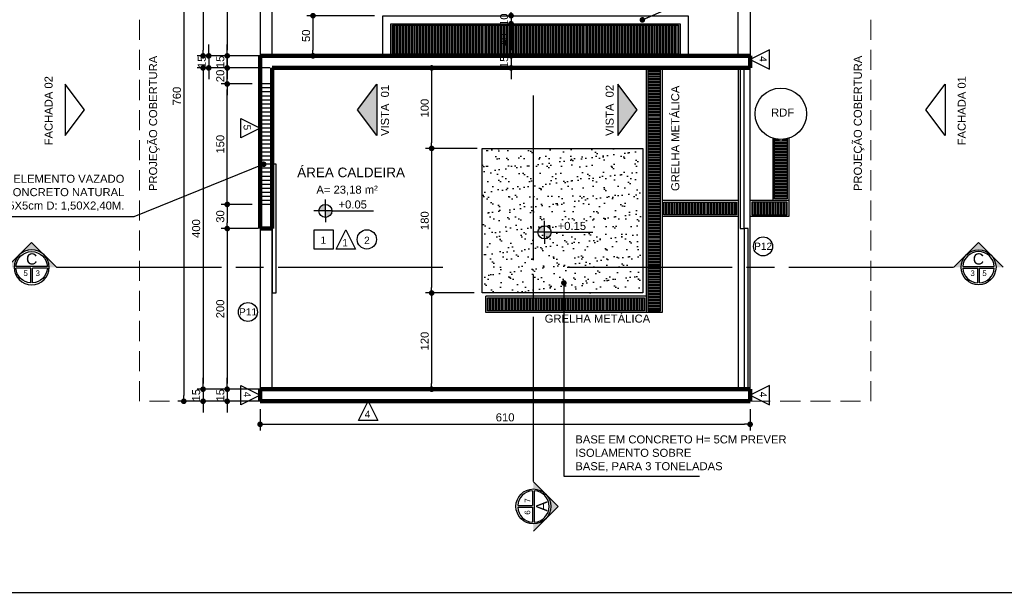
# Model space of a CAD drawing. Header units: metres. Extents: x -44 to 208, y -13 to 238.
# Tile 79 of 154: x -34.89 to -22.64, y 200.39 to 207.52. Entities that reach past the tile are written whole.
import ezdxf
from ezdxf.enums import TextEntityAlignment as Align

# ---------------------------------------------------------------- set-up
doc = ezdxf.new("R2010")
doc.units = ezdxf.units.M
doc.header["$MEASUREMENT"] = 0
doc.linetypes.add('HIDDEN', pattern=[0.375, 0.25, -0.125])
for name, color, linetype, lineweight in [('A4Proj', 1, 'HIDDEN', 9), ('ALV-ALT', 7, 'Continuous', 90), ('VIS-V03', 4, 'Continuous', 25)]:
    doc.layers.add(name, color=color, linetype=linetype, lineweight=lineweight)
for name, color, linetype in [('CTA-GER', 35, 'Continuous'), ('EST-LAJ', 6, 'Continuous'), ('HTC-PIS', 8, 'Continuous'), ('PIS-DSN', 40, 'Continuous'), ('SMB-GER', 9, 'Continuous'), ('TXT-AMB', 25, 'Continuous'), ('TXT-ESP', 40, 'Continuous'), ('V_FLX_Descarga_de_Fundo', 3, 'Continuous'), ('VIS-V04', 30, 'Continuous')]:
    doc.layers.add(name, color=color, linetype=linetype)
doc.styles.add('ARIAL', font='arial.ttf')
doc.styles.add('Griffe', font='arial.ttf')
doc.styles.add('Texto Ambiente 1-50', font='arial.ttf', dxfattribs={"height": 0.12})
doc.styles.add('Texto Cota', font='arial.ttf')
doc.styles.add('Texto Especificacao 1-50', font='arial.ttf', dxfattribs={"height": 0.1})
doc.dimstyles.new('ARQ-1-50', dxfattribs={"dimscale": 0, "dimtxt": 0.1, "dimasz": 0.07, "dimexe": 0.075, "dimexo": 0.1, "dimgap": 0.035, "dimtad": 1, "dimdec": 0, "dimlfac": 100, "dimzin": 1, "dimdsep": 46, "dimtxsty": 'Texto Cota', "dimblk": 'DOT', "dimcen": 0.1, "dimclrd": 256, "dimclre": 256, "dimclrt": 15, "dimaunit": 1, "dimadec": 0, "dimazin": 0, "dimtfac": 1.8, "dimtdec": 0, "dimtix": 1, "dimtmove": 2, "dimatfit": 1, "dimldrblk": 'DOT', "dimfxl": 1, "dimtolj": 1, "dimtzin": 4, "dimlwd": -1, "dimarcsym": 0})
pattern_1 = [(0, (-70.864048, 110.025433), (0, 0.01875), [])]
pattern_2 = [(90, (-70.864048, 110.025433), (-0.01875, 1e-18), [])]

# ---------------------------------------------------------------- blocks, each defined once
blk = doc.blocks.new('Corte dir-cima')
h = blk.add_hatch(color=256)
h.dxf.hatch_style = 1
h.paths.add_polyline_path([(8.189, 0.439), (7.75, 0.879), (7.311, 0.439, -0.414214)])
h = blk.add_hatch(color=256)
h.dxf.hatch_style = 1
h.paths.add_polyline_path([(7.311, 0.439, 0.198912), (7.129, 0), (6.871, 0)])
h = blk.add_hatch(color=256)
h.dxf.hatch_style = 1
h.paths.add_polyline_path([(8.189, 0.439), (8.629, 0), (8.371, 0, 0.198912)])
for p, q in [((6.871, 0), (7.75, 0.879)), ((8.629, 0), (7.75, 0.879)), ((7.192, 0.031), (8.308, 0.031)), ((7.129, -0.031), (7.129, -0.031)), ((7.192, -0.031), (7.719, -0.031)), ((7.719, -0.559), (7.719, -0.031)), ((7.781, -0.031), (8.308, -0.031)), ((7.781, -0.559), (7.781, -0.031))]:
    blk.add_line(p, q)
at = {"const_width": 0.05}
for points in [[(-6.871, 0), (-1, 0)], [(-0.5, 0), (0.5, 0)], [(1, 0), (6.871, 0)]]:
    blk.add_lwpolyline(points, dxfattribs=at)
blk.add_circle((7.75, 0), 0.621)
for start, end in [(3.1847, 176.8153), (183.1847, 266.8153), (273.1847, 356.8153)]:
    blk.add_arc((7.75, 0), 0.559, start, end)
at = {"style": 'Griffe'}
for tag, height, p in [('A', 0.4, (7.75, 0.295)), ('B', 0.2, (7.537, -0.213)), ('C', 0.2, (7.963, -0.213))]:
    blk.add_attdef(tag, text='', height=height, dxfattribs=at).set_placement(p, align=Align.MIDDLE_CENTER)
blk = doc.blocks.new('Nivel')
h = blk.add_hatch(color=256)
h.paths.add_polyline_path([(0, 0), (0, 0.081, 0.414214), (-0.081, 0)])
h.paths.add_polyline_path([(0.081, 0), (0, 0), (0, -0.081, 0.414214)])
for p, q in [((0, -0.081), (0, 0.142)), ((0.081, 0), (-0.142, 0)), ((0.081, 0), (0.6, 0)), ((0, -0.081), (0, -0.142))]:
    blk.add_line(p, q)
blk.add_circle((0, 0), 0.0813)
at = {"style": 'Griffe'}
blk.add_attdef('NIVEL', text='', height=0.1, dxfattribs=at).set_placement((0.34, 0), align=Align.BOTTOM_CENTER)
blk = doc.blocks.new('_DOT')
at = {"color": 0, "linetype": 'ByBlock'}
blk.add_line((-0.5, 0), (-1, 0), dxfattribs=at)
at = {"color": 0, "linetype": 'ByBlock', "const_width": 0.5}
blk.add_lwpolyline([(-0.25, 0, 1), (0.25, 0, 1)], format="xyb", close=True, dxfattribs=at)
blk = doc.blocks.new('*D4267')
at = {"layer": 'CTA-GER', "lineweight": -2, "transparency": 16777216}
for p, q in [((-30.475, 207.566), (-31.317, 207.566)), ((-30.475, 207.066), (-31.317, 207.066))]:
    blk.add_line(p, q, dxfattribs=at)
at = {"layer": 'CTA-GER', "transparency": 16777216}
blk.add_line((-31.242, 207.496), (-31.242, 207.136), dxfattribs=at)
at = {"layer": 'Defpoints', "color": 0, "transparency": 16777216}
for p in [(-30.375, 207.566), (-31.242, 207.066), (-30.375, 207.066)]:
    blk.add_point(p, dxfattribs=at)
at = {"layer": 'CTA-GER', "transparency": 16777216, "xscale": 0.07, "yscale": 0.07, "zscale": 0.07}
for p, rotation in [((-31.242, 207.566), 90), ((-31.242, 207.066), 270)]:
    blk.add_blockref('_DOT', p, dxfattribs=dict(at, rotation=rotation))
at = {"layer": 'CTA-GER', "color": 15, "transparency": 16777216, "insert": (-31.328, 207.316), "char_height": 0.1, "attachment_point": 5, "rotation": 90, "style": 'Texto Cota'}
blk.add_mtext('\\A1;50', dxfattribs=at)
blk = doc.blocks.new('*D4271')
at = {"layer": 'CTA-GER', "lineweight": -2, "transparency": 16777216}
for p, q in [((-32, 208.67), (-32.384, 208.67)), ((-32, 207.066), (-32.384, 207.066))]:
    blk.add_line(p, q, dxfattribs=at)
at = {"layer": 'CTA-GER', "transparency": 16777216}
blk.add_line((-32.309, 208.6), (-32.309, 207.136), dxfattribs=at)
at = {"layer": 'Defpoints', "color": 0, "transparency": 16777216}
for p in [(-31.9, 208.67), (-32.309, 207.066), (-31.9, 207.066)]:
    blk.add_point(p, dxfattribs=at)
at = {"layer": 'CTA-GER', "transparency": 16777216, "xscale": 0.07, "yscale": 0.07, "zscale": 0.07}
for p, rotation in [((-32.309, 208.67), 90), ((-32.309, 207.066), 270)]:
    blk.add_blockref('_DOT', p, dxfattribs=dict(at, rotation=rotation))
at = {"layer": 'CTA-GER', "color": 15, "transparency": 16777216, "insert": (-32.395, 207.868), "char_height": 0.1, "attachment_point": 5, "rotation": 90, "style": 'Texto Cota'}
blk.add_mtext('\\A1;160', dxfattribs=at)
blk = doc.blocks.new('*D4272')
at = {"layer": 'CTA-GER', "transparency": 16777216}
for p, q in [((-32.309, 207.136), (-32.309, 207.206)), ((-32.309, 207.066), (-32.309, 206.916)), ((-32.309, 206.846), (-32.309, 206.776))]:
    blk.add_line(p, q, dxfattribs=at)
at = {"layer": 'CTA-GER', "lineweight": -2, "transparency": 16777216}
for p, q in [((-32, 207.066), (-32.384, 207.066)), ((-31.85, 206.916), (-32.384, 206.916))]:
    blk.add_line(p, q, dxfattribs=at)
at = {"layer": 'Defpoints', "color": 0, "transparency": 16777216}
for p in [(-31.9, 207.066), (-32.309, 206.916), (-31.75, 206.916)]:
    blk.add_point(p, dxfattribs=at)
at = {"layer": 'CTA-GER', "transparency": 16777216, "xscale": 0.07, "yscale": 0.07, "zscale": 0.07}
for p, rotation in [((-32.309, 207.066), 270), ((-32.309, 206.916), 90)]:
    blk.add_blockref('_DOT', p, dxfattribs=dict(at, rotation=rotation))
at = {"layer": 'CTA-GER', "color": 15, "transparency": 16777216, "insert": (-32.395, 206.991), "char_height": 0.1, "attachment_point": 5, "rotation": 90, "style": 'Texto Cota'}
blk.add_mtext('\\A1;15', dxfattribs=at)
blk = doc.blocks.new('*D4273')
at = {"layer": 'CTA-GER', "lineweight": -2, "transparency": 16777216}
for p, q in [((-32, 205.216), (-32.384, 205.216)), ((-31.925, 204.916), (-32.384, 204.916))]:
    blk.add_line(p, q, dxfattribs=at)
at = {"layer": 'CTA-GER', "transparency": 16777216}
blk.add_line((-32.309, 205.146), (-32.309, 204.986), dxfattribs=at)
at = {"layer": 'Defpoints', "color": 0, "transparency": 16777216}
for p in [(-31.9, 205.216), (-32.309, 204.916), (-31.825, 204.916)]:
    blk.add_point(p, dxfattribs=at)
at = {"layer": 'CTA-GER', "transparency": 16777216, "xscale": 0.07, "yscale": 0.07, "zscale": 0.07}
for p, rotation in [((-32.309, 205.216), 90), ((-32.309, 204.916), 270)]:
    blk.add_blockref('_DOT', p, dxfattribs=dict(at, rotation=rotation))
at = {"layer": 'CTA-GER', "color": 15, "transparency": 16777216, "insert": (-32.395, 205.066), "char_height": 0.1, "attachment_point": 5, "rotation": 90, "style": 'Texto Cota'}
blk.add_mtext('\\A1;30', dxfattribs=at)
blk = doc.blocks.new('*D4274')
at = {"layer": 'CTA-GER', "lineweight": -2, "transparency": 16777216}
for p, q in [((-31.925, 204.916), (-32.384, 204.916)), ((-32, 202.916), (-32.384, 202.916))]:
    blk.add_line(p, q, dxfattribs=at)
at = {"layer": 'CTA-GER', "transparency": 16777216}
blk.add_line((-32.309, 204.846), (-32.309, 202.986), dxfattribs=at)
at = {"layer": 'Defpoints', "color": 0, "transparency": 16777216}
for p in [(-31.825, 204.916), (-32.309, 202.916), (-31.9, 202.916)]:
    blk.add_point(p, dxfattribs=at)
at = {"layer": 'CTA-GER', "transparency": 16777216, "xscale": 0.07, "yscale": 0.07, "zscale": 0.07}
for p, rotation in [((-32.309, 204.916), 90), ((-32.309, 202.916), 270)]:
    blk.add_blockref('_DOT', p, dxfattribs=dict(at, rotation=rotation))
at = {"layer": 'CTA-GER', "color": 15, "transparency": 16777216, "insert": (-32.395, 203.916), "char_height": 0.1, "attachment_point": 5, "rotation": 90, "style": 'Texto Cota'}
blk.add_mtext('\\A1;200', dxfattribs=at)
blk = doc.blocks.new('*D4275')
at = {"layer": 'CTA-GER', "transparency": 16777216}
for p, q in [((-32.309, 202.986), (-32.309, 203.056)), ((-32.309, 202.916), (-32.309, 202.766)), ((-32.309, 202.696), (-32.309, 202.626))]:
    blk.add_line(p, q, dxfattribs=at)
at = {"layer": 'CTA-GER', "lineweight": -2, "transparency": 16777216}
for p, q in [((-32, 202.916), (-32.384, 202.916)), ((-32, 202.766), (-32.384, 202.766))]:
    blk.add_line(p, q, dxfattribs=at)
at = {"layer": 'Defpoints', "color": 0, "transparency": 16777216}
for p in [(-31.9, 202.916), (-32.309, 202.766), (-31.9, 202.766)]:
    blk.add_point(p, dxfattribs=at)
at = {"layer": 'CTA-GER', "transparency": 16777216, "xscale": 0.07, "yscale": 0.07, "zscale": 0.07}
for p, rotation in [((-32.309, 202.916), 270), ((-32.309, 202.766), 90)]:
    blk.add_blockref('_DOT', p, dxfattribs=dict(at, rotation=rotation))
at = {"layer": 'CTA-GER', "color": 15, "transparency": 16777216, "insert": (-32.395, 202.841), "char_height": 0.1, "attachment_point": 5, "rotation": 90, "style": 'Texto Cota'}
blk.add_mtext('\\A1;15', dxfattribs=at)
blk = doc.blocks.new('*D4276')
at = {"layer": 'CTA-GER', "lineweight": -2, "transparency": 16777216}
for p, q in [((-31.85, 210.364), (-32.684, 210.364)), ((-31.85, 207.066), (-32.684, 207.066))]:
    blk.add_line(p, q, dxfattribs=at)
at = {"layer": 'CTA-GER', "transparency": 16777216}
blk.add_line((-32.609, 210.294), (-32.609, 207.136), dxfattribs=at)
at = {"layer": 'Defpoints', "color": 0, "transparency": 16777216}
for p in [(-31.75, 210.364), (-32.609, 207.066), (-31.75, 207.066)]:
    blk.add_point(p, dxfattribs=at)
at = {"layer": 'CTA-GER', "transparency": 16777216, "xscale": 0.07, "yscale": 0.07, "zscale": 0.07}
for p, rotation in [((-32.609, 210.364), 90), ((-32.609, 207.066), 270)]:
    blk.add_blockref('_DOT', p, dxfattribs=dict(at, rotation=rotation))
at = {"layer": 'CTA-GER', "color": 15, "transparency": 16777216, "insert": (-32.695, 208.715), "char_height": 0.1, "attachment_point": 5, "rotation": 90, "style": 'Texto Cota'}
blk.add_mtext('\\A1;330', dxfattribs=at)
blk = doc.blocks.new('*D4277')
at = {"layer": 'CTA-GER', "transparency": 16777216}
for p, q in [((-32.539, 207.136), (-32.539, 207.206)), ((-32.539, 207.066), (-32.539, 206.916)), ((-32.539, 206.846), (-32.539, 206.776))]:
    blk.add_line(p, q, dxfattribs=at)
at = {"layer": 'CTA-GER', "lineweight": -2, "transparency": 16777216}
for p, q in [((-31.78, 207.066), (-32.614, 207.066)), ((-31.78, 206.916), (-32.614, 206.916))]:
    blk.add_line(p, q, dxfattribs=at)
at = {"layer": 'Defpoints', "color": 0, "transparency": 16777216}
for p in [(-31.68, 207.066), (-32.539, 206.916), (-31.68, 206.916)]:
    blk.add_point(p, dxfattribs=at)
at = {"layer": 'CTA-GER', "transparency": 16777216, "xscale": 0.07, "yscale": 0.07, "zscale": 0.07}
for p, rotation in [((-32.539, 207.066), 270), ((-32.539, 206.916), 90)]:
    blk.add_blockref('_DOT', p, dxfattribs=dict(at, rotation=rotation))
at = {"layer": 'CTA-GER', "color": 15, "transparency": 16777216, "insert": (-32.625, 206.991), "char_height": 0.1, "attachment_point": 5, "rotation": 90, "style": 'Texto Cota'}
blk.add_mtext('\\A1;15', dxfattribs=at)
blk = doc.blocks.new('*D4278')
at = {"layer": 'CTA-GER', "lineweight": -2, "transparency": 16777216}
for p, q in [((-31.78, 206.916), (-32.684, 206.916)), ((-31.561, 202.916), (-32.684, 202.916))]:
    blk.add_line(p, q, dxfattribs=at)
at = {"layer": 'CTA-GER', "transparency": 16777216}
blk.add_line((-32.609, 206.846), (-32.609, 202.986), dxfattribs=at)
at = {"layer": 'Defpoints', "color": 0, "transparency": 16777216}
for p in [(-31.68, 206.916), (-32.609, 202.916), (-31.461, 202.916)]:
    blk.add_point(p, dxfattribs=at)
at = {"layer": 'CTA-GER', "transparency": 16777216, "xscale": 0.07, "yscale": 0.07, "zscale": 0.07}
for p, rotation in [((-32.609, 206.916), 90), ((-32.609, 202.916), 270)]:
    blk.add_blockref('_DOT', p, dxfattribs=dict(at, rotation=rotation))
at = {"layer": 'CTA-GER', "color": 15, "transparency": 16777216, "insert": (-32.695, 204.916), "char_height": 0.1, "attachment_point": 5, "rotation": 90, "style": 'Texto Cota'}
blk.add_mtext('\\A1;400', dxfattribs=at)
blk = doc.blocks.new('*D4279')
at = {"layer": 'CTA-GER', "transparency": 16777216}
for p, q in [((-32.609, 202.986), (-32.609, 203.056)), ((-32.609, 202.916), (-32.609, 202.766)), ((-32.609, 202.696), (-32.609, 202.626))]:
    blk.add_line(p, q, dxfattribs=at)
at = {"layer": 'CTA-GER', "lineweight": -2, "transparency": 16777216}
for p, q in [((-31.561, 202.916), (-32.684, 202.916)), ((-31.628, 202.766), (-32.684, 202.766))]:
    blk.add_line(p, q, dxfattribs=at)
at = {"layer": 'Defpoints', "color": 0, "transparency": 16777216}
for p in [(-31.461, 202.916), (-32.609, 202.766), (-31.528, 202.766)]:
    blk.add_point(p, dxfattribs=at)
at = {"layer": 'CTA-GER', "transparency": 16777216, "xscale": 0.07, "yscale": 0.07, "zscale": 0.07}
for p, rotation in [((-32.609, 202.916), 270), ((-32.609, 202.766), 90)]:
    blk.add_blockref('_DOT', p, dxfattribs=dict(at, rotation=rotation))
at = {"layer": 'CTA-GER', "color": 15, "transparency": 16777216, "insert": (-32.695, 202.841), "char_height": 0.1, "attachment_point": 5, "rotation": 90, "style": 'Texto Cota'}
blk.add_mtext('\\A1;15', dxfattribs=at)
blk = doc.blocks.new('*D4280')
at = {"layer": 'CTA-GER', "lineweight": -2, "transparency": 16777216}
for p, q in [((-31.9, 202.666), (-31.9, 202.404)), ((-25.805, 202.666), (-25.805, 202.404))]:
    blk.add_line(p, q, dxfattribs=at)
at = {"layer": 'CTA-GER', "transparency": 16777216}
blk.add_line((-31.83, 202.479), (-25.875, 202.479), dxfattribs=at)
at = {"layer": 'Defpoints', "color": 0, "transparency": 16777216}
for p in [(-31.9, 202.766), (-25.805, 202.766), (-25.805, 202.479)]:
    blk.add_point(p, dxfattribs=at)
at = {"layer": 'CTA-GER', "transparency": 16777216, "xscale": 0.07, "yscale": 0.07, "zscale": 0.07, "rotation": 180}
blk.add_blockref('_DOT', (-31.9, 202.479), dxfattribs=at)
at = {"layer": 'CTA-GER', "transparency": 16777216, "xscale": 0.07, "yscale": 0.07, "zscale": 0.07}
blk.add_blockref('_DOT', (-25.805, 202.479), dxfattribs=at)
at = {"layer": 'CTA-GER', "color": 15, "transparency": 16777216, "insert": (-28.852, 202.565), "char_height": 0.1, "attachment_point": 5, "style": 'Texto Cota'}
blk.add_mtext('\\A1;610', dxfattribs=at)
blk = doc.blocks.new('*D4281')
at = {"layer": 'CTA-GER', "lineweight": -2, "transparency": 16777216}
for p, q in [((-29.201, 206.916), (-29.841, 206.916)), ((-29.201, 205.914), (-29.841, 205.914))]:
    blk.add_line(p, q, dxfattribs=at)
at = {"layer": 'CTA-GER', "transparency": 16777216}
blk.add_line((-29.766, 206.846), (-29.766, 205.984), dxfattribs=at)
at = {"layer": 'Defpoints', "color": 0, "transparency": 16777216}
for p in [(-29.101, 206.916), (-29.766, 205.914), (-29.101, 205.914)]:
    blk.add_point(p, dxfattribs=at)
at = {"layer": 'CTA-GER', "transparency": 16777216, "xscale": 0.07, "yscale": 0.07, "zscale": 0.07}
for p, rotation in [((-29.766, 206.916), 90), ((-29.766, 205.914), 270)]:
    blk.add_blockref('_DOT', p, dxfattribs=dict(at, rotation=rotation))
at = {"layer": 'CTA-GER', "color": 15, "transparency": 16777216, "insert": (-29.852, 206.415), "char_height": 0.1, "attachment_point": 5, "rotation": 90, "style": 'Texto Cota'}
blk.add_mtext('\\A1;100', dxfattribs=at)
blk = doc.blocks.new('*D4282')
at = {"layer": 'CTA-GER', "lineweight": -2, "transparency": 16777216}
for p, q in [((-29.236, 205.914), (-29.841, 205.914)), ((-29.236, 204.114), (-29.841, 204.114))]:
    blk.add_line(p, q, dxfattribs=at)
at = {"layer": 'CTA-GER', "transparency": 16777216}
blk.add_line((-29.766, 205.844), (-29.766, 204.184), dxfattribs=at)
at = {"layer": 'Defpoints', "color": 0, "transparency": 16777216}
for p in [(-29.136, 205.914), (-29.766, 204.114), (-29.136, 204.114)]:
    blk.add_point(p, dxfattribs=at)
at = {"layer": 'CTA-GER', "transparency": 16777216, "xscale": 0.07, "yscale": 0.07, "zscale": 0.07}
for p, rotation in [((-29.766, 205.914), 90), ((-29.766, 204.114), 270)]:
    blk.add_blockref('_DOT', p, dxfattribs=dict(at, rotation=rotation))
at = {"layer": 'CTA-GER', "color": 15, "transparency": 16777216, "insert": (-29.852, 205.014), "char_height": 0.1, "attachment_point": 5, "rotation": 90, "style": 'Texto Cota'}
blk.add_mtext('\\A1;180', dxfattribs=at)
blk = doc.blocks.new('*D4283')
at = {"layer": 'CTA-GER', "lineweight": -2, "transparency": 16777216}
for p, q in [((-29.236, 204.114), (-29.841, 204.114)), ((-29.409, 202.916), (-29.841, 202.916))]:
    blk.add_line(p, q, dxfattribs=at)
at = {"layer": 'CTA-GER', "transparency": 16777216}
blk.add_line((-29.766, 204.044), (-29.766, 202.986), dxfattribs=at)
at = {"layer": 'Defpoints', "color": 0, "transparency": 16777216}
for p in [(-29.136, 204.114), (-29.766, 202.916), (-29.309, 202.916)]:
    blk.add_point(p, dxfattribs=at)
at = {"layer": 'CTA-GER', "transparency": 16777216, "xscale": 0.07, "yscale": 0.07, "zscale": 0.07}
for p, rotation in [((-29.766, 204.114), 90), ((-29.766, 202.916), 270)]:
    blk.add_blockref('_DOT', p, dxfattribs=dict(at, rotation=rotation))
at = {"layer": 'CTA-GER', "color": 15, "transparency": 16777216, "insert": (-29.852, 203.515), "char_height": 0.1, "attachment_point": 5, "rotation": 90, "style": 'Texto Cota'}
blk.add_mtext('\\A1;120', dxfattribs=at)
blk = doc.blocks.new('*D4388')
at = {"layer": 'CTA-GER', "lineweight": -2, "transparency": 16777216}
for p, q in [((-32, 206.716), (-32.384, 206.716)), ((-32, 205.216), (-32.384, 205.216))]:
    blk.add_line(p, q, dxfattribs=at)
at = {"layer": 'CTA-GER', "transparency": 16777216}
blk.add_line((-32.309, 205.286), (-32.309, 206.646), dxfattribs=at)
at = {"layer": 'Defpoints', "color": 0, "transparency": 16777216}
for p in [(-32.309, 206.716), (-31.9, 206.716), (-31.9, 205.216)]:
    blk.add_point(p, dxfattribs=at)
at = {"layer": 'CTA-GER', "transparency": 16777216, "xscale": 0.07, "yscale": 0.07, "zscale": 0.07}
for p, rotation in [((-32.309, 206.716), 90), ((-32.309, 205.216), 270)]:
    blk.add_blockref('_DOT', p, dxfattribs=dict(at, rotation=rotation))
at = {"layer": 'CTA-GER', "color": 15, "transparency": 16777216, "insert": (-32.395, 205.966), "char_height": 0.1, "attachment_point": 5, "rotation": 90, "style": 'Texto Cota'}
blk.add_mtext('\\A1;150', dxfattribs=at)
blk = doc.blocks.new('*D4389')
at = {"layer": 'CTA-GER', "transparency": 16777216}
for p, q in [((-32.309, 206.986), (-32.309, 207.056)), ((-32.309, 206.716), (-32.309, 206.916)), ((-32.309, 206.646), (-32.309, 206.576))]:
    blk.add_line(p, q, dxfattribs=at)
at = {"layer": 'CTA-GER', "lineweight": -2, "transparency": 16777216}
for p, q in [((-31.85, 206.916), (-32.384, 206.916)), ((-32, 206.716), (-32.384, 206.716))]:
    blk.add_line(p, q, dxfattribs=at)
at = {"layer": 'Defpoints', "color": 0, "transparency": 16777216}
for p in [(-32.309, 206.916), (-31.75, 206.916), (-31.9, 206.716)]:
    blk.add_point(p, dxfattribs=at)
at = {"layer": 'CTA-GER', "transparency": 16777216, "xscale": 0.07, "yscale": 0.07, "zscale": 0.07}
for p, rotation in [((-32.309, 206.916), 270), ((-32.309, 206.716), 90)]:
    blk.add_blockref('_DOT', p, dxfattribs=dict(at, rotation=rotation))
at = {"layer": 'CTA-GER', "color": 15, "transparency": 16777216, "insert": (-32.395, 206.816), "char_height": 0.1, "attachment_point": 5, "rotation": 90, "style": 'Texto Cota'}
blk.add_mtext('\\A1;20', dxfattribs=at)
blk = doc.blocks.new('*D4460')
at = {"layer": 'CTA-GER', "transparency": 16777216}
for p, q in [((-28.778, 207.636), (-28.778, 207.706)), ((-28.778, 207.566), (-28.778, 207.466)), ((-28.778, 207.396), (-28.778, 207.326))]:
    blk.add_line(p, q, dxfattribs=at)
at = {"layer": 'CTA-GER', "lineweight": -2, "transparency": 16777216}
for p, q in [((-29.196, 207.566), (-28.703, 207.566)), ((-29.192, 207.466), (-28.703, 207.466))]:
    blk.add_line(p, q, dxfattribs=at)
at = {"layer": 'Defpoints', "color": 0, "transparency": 16777216}
for p in [(-29.296, 207.566), (-29.292, 207.466), (-28.778, 207.466)]:
    blk.add_point(p, dxfattribs=at)
at = {"layer": 'CTA-GER', "transparency": 16777216, "xscale": 0.07, "yscale": 0.07, "zscale": 0.07}
for p, rotation in [((-28.778, 207.566), 270), ((-28.778, 207.466), 90)]:
    blk.add_blockref('_DOT', p, dxfattribs=dict(at, rotation=rotation))
at = {"layer": 'CTA-GER', "color": 15, "transparency": 16777216, "insert": (-28.864, 207.516), "char_height": 0.1, "attachment_point": 5, "rotation": 90, "style": 'Texto Cota'}
blk.add_mtext('\\A1;10', dxfattribs=at)
blk = doc.blocks.new('*D4461')
at = {"layer": 'CTA-GER', "lineweight": -2, "transparency": 16777216}
for p, q in [((-29.192, 207.466), (-28.703, 207.466)), ((-29.181, 207.066), (-28.703, 207.066))]:
    blk.add_line(p, q, dxfattribs=at)
at = {"layer": 'CTA-GER', "transparency": 16777216}
blk.add_line((-28.778, 207.396), (-28.778, 207.136), dxfattribs=at)
at = {"layer": 'Defpoints', "color": 0, "transparency": 16777216}
for p in [(-29.292, 207.466), (-29.281, 207.066), (-28.778, 207.066)]:
    blk.add_point(p, dxfattribs=at)
at = {"layer": 'CTA-GER', "transparency": 16777216, "xscale": 0.07, "yscale": 0.07, "zscale": 0.07}
for p, rotation in [((-28.778, 207.466), 90), ((-28.778, 207.066), 270)]:
    blk.add_blockref('_DOT', p, dxfattribs=dict(at, rotation=rotation))
at = {"layer": 'CTA-GER', "color": 15, "transparency": 16777216, "insert": (-28.864, 207.266), "char_height": 0.1, "attachment_point": 5, "rotation": 90, "style": 'Texto Cota'}
blk.add_mtext('\\A1;40', dxfattribs=at)
blk = doc.blocks.new('*D4462')
at = {"layer": 'CTA-GER', "transparency": 16777216}
for p, q in [((-28.778, 207.136), (-28.778, 207.206)), ((-28.778, 207.066), (-28.778, 206.916)), ((-28.778, 206.846), (-28.778, 206.776))]:
    blk.add_line(p, q, dxfattribs=at)
at = {"layer": 'CTA-GER', "lineweight": -2, "transparency": 16777216}
for p, q in [((-29.181, 207.066), (-28.703, 207.066)), ((-29.196, 206.916), (-28.703, 206.916))]:
    blk.add_line(p, q, dxfattribs=at)
at = {"layer": 'Defpoints', "color": 0, "transparency": 16777216}
for p in [(-29.281, 207.066), (-29.296, 206.916), (-28.778, 206.916)]:
    blk.add_point(p, dxfattribs=at)
at = {"layer": 'CTA-GER', "transparency": 16777216, "xscale": 0.07, "yscale": 0.07, "zscale": 0.07}
for p, rotation in [((-28.778, 207.066), 270), ((-28.778, 206.916), 90)]:
    blk.add_blockref('_DOT', p, dxfattribs=dict(at, rotation=rotation))
at = {"layer": 'CTA-GER', "color": 15, "transparency": 16777216, "insert": (-28.864, 206.991), "char_height": 0.1, "attachment_point": 5, "rotation": 90, "style": 'Texto Cota'}
blk.add_mtext('\\A1;15', dxfattribs=at)
blk = doc.blocks.new('*D4467')
at = {"layer": 'CTA-GER', "lineweight": -2, "transparency": 16777216}
for p, q in [((-32.062, 210.364), (-32.924, 210.364)), ((-32, 202.766), (-32.924, 202.766))]:
    blk.add_line(p, q, dxfattribs=at)
at = {"layer": 'CTA-GER', "transparency": 16777216}
blk.add_line((-32.849, 210.294), (-32.849, 202.836), dxfattribs=at)
at = {"layer": 'Defpoints', "color": 0, "transparency": 16777216}
for p in [(-31.962, 210.364), (-32.849, 202.766), (-31.9, 202.766)]:
    blk.add_point(p, dxfattribs=at)
at = {"layer": 'CTA-GER', "transparency": 16777216, "xscale": 0.07, "yscale": 0.07, "zscale": 0.07}
for p, rotation in [((-32.849, 210.364), 90), ((-32.849, 202.766), 270)]:
    blk.add_blockref('_DOT', p, dxfattribs=dict(at, rotation=rotation))
at = {"layer": 'CTA-GER', "color": 15, "transparency": 16777216, "insert": (-32.935, 206.565), "char_height": 0.1, "attachment_point": 5, "rotation": 90, "style": 'Texto Cota'}
blk.add_mtext('\\A1;760', dxfattribs=at)

msp = doc.modelspace()

# ---------------------------------------------------------------- hatches: boundary and pattern name
at = {"layer": 'HTC-PIS'}
h = msp.add_hatch(dxfattribs=at)
h.set_pattern_fill('LINE', color=256, scale=0.15, angle=90, style=0)
h.set_pattern_definition([(90, (-70.944048, 110.025433), (-0.01875, 1e-18), [])])
h.paths.add_polyline_path([(-30.255, 207.446), (-26.695, 207.446), (-26.695, 207.086), (-30.255, 207.086)])
h = msp.add_hatch(dxfattribs=at)
h.set_pattern_fill('LINE', color=256, scale=0.15, style=0)
h.set_pattern_definition(pattern_1)
h.paths.add_polyline_path([(-26.919, 206.896), (-27.079, 206.896), (-27.079, 203.893), (-26.919, 203.893)])
h = msp.add_hatch(color=256, dxfattribs=at)
h.dxf.hatch_style = 1
h.paths.add_polyline_path([(-30.449, 206.714), (-30.449, 206.074), (-30.689, 206.394)])
h = msp.add_hatch(color=256, dxfattribs=at)
h.dxf.hatch_style = 1
h.paths.add_polyline_path([(-27.451, 206.714), (-27.451, 206.074), (-27.211, 206.394)])
h = msp.add_hatch(dxfattribs=at)
h.set_pattern_fill('LINE', color=256, scale=0.15, style=0)
h.set_pattern_definition(pattern_1)
edge = h.paths.add_edge_path()
edge.add_arc((-25.423, 206.345), 0.32, 255.5225, 284.4775)
edge.add_line((-25.343, 206.035), (-25.343, 205.286))
edge.add_line((-25.343, 205.286), (-25.503, 205.286))
edge.add_line((-25.503, 205.286), (-25.503, 206.035))
h = msp.add_hatch(dxfattribs=at)
h.set_pattern_fill('AR-SAND', color=256, scale=0.1, style=0)
h.set_pattern_definition([(37.5, (-70.86405, 110.02543), (-0.00629934, 0.19268238), [0, -0.152, 0, -0.17, 0, -0.1625]), (7.5, (-70.86405, 110.02543), (0.1769777, 0.2822146), [0, -0.082, 0, -0.137, 0, -0.0525]), (327.5, (-70.98705, 110.02543), (0.31141419, 0.0005659), [0, -0.05, 0, -0.18, 0, -0.235]), (317.5, (-70.98705, 110.02543), (0.30061266, 0.08776756), [0, -0.025, 0, -0.118, 0, -0.135])])
h.paths.add_polyline_path([(-27.14, 205.914), (-29.136, 205.914), (-29.136, 204.114), (-27.14, 204.114)])
h = msp.add_hatch(dxfattribs=at)
h.set_pattern_fill('LINE', color=256, scale=0.15, angle=90, style=0)
h.set_pattern_definition(pattern_2)
h.paths.add_polyline_path([(-26.879, 205.246), (-25.975, 205.246), (-25.975, 205.086), (-26.879, 205.086)])
h = msp.add_hatch(dxfattribs=at)
h.set_pattern_fill('LINE', color=256, scale=0.15, angle=90, style=0)
h.set_pattern_definition(pattern_2)
h.paths.add_polyline_path([(-25.785, 205.086), (-25.343, 205.086), (-25.343, 205.246), (-25.785, 205.246)])
h = msp.add_hatch(dxfattribs=at)
h.set_pattern_fill('LINE', color=256, scale=0.15, angle=90, style=0)
h.set_pattern_definition(pattern_2)
h.paths.add_polyline_path([(-29.071, 204.053), (-27.119, 204.053), (-27.119, 203.893), (-29.071, 203.893)])

# ---------------------------------------------------------------- linework, layer by layer
at = {"layer": 'A4Proj'}
for points in [[(-31.9, 202.766), (-33.4, 202.766), (-33.4, 210.364)], [(-25.805, 202.766), (-24.305, 202.766), (-24.305, 208.864), (-21.147, 208.864), (-21.151, 210.363)]]:
    msp.add_lwpolyline(points, dxfattribs=at)
at = {"layer": 'ALV-ALT'}
for p, q in [((-31.9, 207.066), (-25.805, 207.066)), ((-31.9, 207.066), (-31.9, 204.916)), ((-25.805, 207.066), (-25.805, 206.916)), ((-25.805, 206.916), (-31.75, 206.916)), ((-31.75, 204.916), (-31.75, 206.916)), ((-31.9, 204.916), (-31.75, 204.916)), ((-25.805, 202.916), (-31.9, 202.916)), ((-31.9, 202.766), (-31.9, 202.916)), ((-25.805, 202.916), (-25.805, 202.766)), ((-25.805, 202.766), (-31.9, 202.766))]:
    msp.add_line(p, q, dxfattribs=at)
at = {"layer": 'EST-LAJ'}
msp.add_lwpolyline([(-31.9, 204.916), (-31.75, 204.916), (-31.75, 205.216), (-31.9, 205.216)], close=True, dxfattribs=at)
at = {"layer": 'HTC-PIS'}
for points in [[(-30.255, 207.446), (-26.695, 207.446), (-26.695, 207.086), (-30.255, 207.086)], [(-26.919, 206.896), (-27.079, 206.896), (-27.079, 203.893), (-26.919, 203.893)], [(-26.879, 205.246), (-25.975, 205.246), (-25.975, 205.086), (-26.879, 205.086)], [(-25.785, 205.086), (-25.343, 205.086), (-25.343, 205.246), (-25.785, 205.246)], [(-29.071, 204.053), (-27.119, 204.053), (-27.119, 203.893), (-29.071, 203.893)]]:
    msp.add_lwpolyline(points, close=True, dxfattribs=at)
msp.add_lwpolyline([(-25.343, 206.035), (-25.343, 205.286), (-25.503, 205.286), (-25.503, 206.035)], dxfattribs=at)
at = {"layer": 'PIS-DSN'}
for p, q in [((-27.099, 206.916), (-27.099, 203.873)), ((-26.899, 206.916), (-26.899, 203.873)), ((-25.523, 206.041), (-25.523, 205.266)), ((-25.323, 206.041), (-25.323, 205.066)), ((-25.955, 205.266), (-26.899, 205.266)), ((-25.323, 205.266), (-25.805, 205.266)), ((-25.955, 205.066), (-26.899, 205.066)), ((-25.323, 205.066), (-25.805, 205.066)), ((-27.099, 204.073), (-29.091, 204.073)), ((-29.091, 203.873), (-29.091, 204.073)), ((-26.899, 203.873), (-29.091, 203.873))]:
    msp.add_line(p, q, dxfattribs=at)
for points in [[(-31.75, 208.67), (-31.9, 208.67), (-31.9, 207.066), (-31.75, 207.066)], [(-25.955, 208.65), (-25.805, 208.65), (-25.805, 207.066), (-25.955, 207.066)], [(-25.805, 206.916), (-25.955, 206.916), (-25.955, 202.916), (-25.805, 202.916)], [(-25.88, 206.916), (-25.93, 206.916), (-25.93, 204.916), (-25.88, 204.916)], [(-29.136, 205.914), (-27.14, 205.914), (-27.14, 204.114), (-29.136, 204.114)], [(-31.7, 205.718), (-31.75, 205.718), (-31.75, 204.114), (-31.7, 204.114)], [(-31.75, 204.916), (-31.9, 204.916), (-31.9, 202.916), (-31.75, 202.916)], [(-25.83, 204.916), (-25.88, 204.916), (-25.88, 202.916), (-25.83, 202.916)]]:
    msp.add_lwpolyline(points, close=True, dxfattribs=at)
at = {"layer": 'TXT-ESP'}
for points in [[(-25.565, 206.899), (-25.565, 207.139), (-25.805, 207.019), (-25.805, 207.019)], [(-34.326, 206.714), (-34.326, 206.074), (-34.086, 206.394), (-34.086, 206.394)], [(-30.449, 206.714), (-30.449, 206.074), (-30.689, 206.394), (-30.689, 206.394)], [(-27.451, 206.714), (-27.451, 206.074), (-27.211, 206.394), (-27.211, 206.394)], [(-23.379, 206.714), (-23.379, 206.074), (-23.619, 206.394), (-23.619, 206.394)], [(-32.14, 206.046), (-32.14, 206.286), (-31.9, 206.166), (-31.9, 206.166)], [(-30.989, 204.661), (-31.229, 204.661), (-31.229, 204.901), (-30.989, 204.901)], [(-30.714, 204.661), (-30.954, 204.661), (-30.834, 204.901), (-30.834, 204.901)], [(-32.14, 202.721), (-32.14, 202.961), (-31.9, 202.841), (-31.9, 202.841)], [(-25.565, 202.721), (-25.565, 202.961), (-25.805, 202.841), (-25.805, 202.841)], [(-30.436, 202.526), (-30.676, 202.526), (-30.556, 202.766), (-30.556, 202.766)]]:
    msp.add_lwpolyline(points, close=True, dxfattribs=at)
for centre, radius in [((-30.572, 204.781), 0.12), ((-25.644, 204.694), 0.118), ((-32.051, 203.877), 0.118)]:
    msp.add_circle(centre, radius, dxfattribs=at)
at = {"layer": 'V_FLX_Descarga_de_Fundo'}
msp.add_circle((-25.423, 206.345), 0.32, dxfattribs=at)
at = {"layer": 'VIS-V03'}
for p, q in [((-31.75, 206.716), (-31.9, 206.716)), ((-31.75, 206.666), (-31.9, 206.666)), ((-31.75, 206.616), (-31.9, 206.616)), ((-31.75, 206.566), (-31.9, 206.566)), ((-31.75, 206.516), (-31.9, 206.516)), ((-31.75, 206.466), (-31.9, 206.466)), ((-31.75, 206.416), (-31.9, 206.416)), ((-31.75, 206.366), (-31.9, 206.366)), ((-31.75, 206.316), (-31.9, 206.316)), ((-31.75, 206.266), (-31.9, 206.266)), ((-31.75, 206.216), (-31.9, 206.216)), ((-31.75, 206.166), (-31.9, 206.166)), ((-31.75, 206.116), (-31.9, 206.116)), ((-31.75, 206.066), (-31.9, 206.066)), ((-31.75, 206.016), (-31.9, 206.016)), ((-31.75, 205.966), (-31.9, 205.966)), ((-31.75, 205.916), (-31.9, 205.916)), ((-31.75, 205.866), (-31.9, 205.866)), ((-31.75, 205.816), (-31.9, 205.816)), ((-31.75, 205.766), (-31.9, 205.766)), ((-31.75, 205.716), (-31.9, 205.716)), ((-31.75, 205.666), (-31.9, 205.666)), ((-31.75, 205.616), (-31.9, 205.616)), ((-31.75, 205.566), (-31.9, 205.566)), ((-31.75, 205.516), (-31.9, 205.516)), ((-31.75, 205.466), (-31.9, 205.466)), ((-31.75, 205.416), (-31.9, 205.416)), ((-31.75, 205.366), (-31.9, 205.366)), ((-31.75, 205.316), (-31.9, 205.316)), ((-31.75, 205.266), (-31.9, 205.266)), ((-31.75, 205.216), (-31.9, 205.216))]:
    msp.add_line(p, q, dxfattribs=at)
for points in [[(-30.375, 207.066), (-30.375, 207.566), (-26.575, 207.566), (-26.575, 207.066)], [(-30.275, 207.066), (-30.275, 207.466), (-26.675, 207.466), (-26.675, 207.066)]]:
    msp.add_lwpolyline(points, dxfattribs=at)
at = {"layer": 'VIS-V04'}
msp.add_line((-44.213, 200.387), (-20.525, 200.387), dxfattribs=at)

# ---------------------------------------------------------------- block references
at = {"layer": 'SMB-GER'}
ref = msp.add_blockref('Corte dir-cima', (-28.5, 204.169), dxfattribs=dict(at, xscale=0.35, yscale=0.35, zscale=0.35, rotation=270))
ref.add_attrib('A', 'A', dxfattribs={"layer": '0', "height": 0.14, "rotation": 270, "style": 'Griffe', "text_generation_flag": 6}).set_placement((-28.397, 201.458), align=Align.MIDDLE_CENTER)
ref.add_attrib('B', '7', dxfattribs={"layer": '0', "height": 0.07, "rotation": 270, "style": 'Griffe', "text_generation_flag": 6}).set_placement((-28.575, 201.531), align=Align.MIDDLE_CENTER)
ref.add_attrib('C', '6', dxfattribs={"layer": '0', "height": 0.07, "rotation": 270, "style": 'Griffe', "text_generation_flag": 6}).set_placement((-28.575, 201.381), align=Align.MIDDLE_CENTER)
for p, values in [((-31.088, 205.136), {'NIVEL': '+0.05'}), ((-28.362, 204.869), {'NIVEL': '+0.15'})]:
    msp.add_blockref('Nivel', p, dxfattribs=at).add_auto_attribs(values)
ref = msp.add_blockref('Corte dir-cima', (-32.029, 204.434), dxfattribs=dict(at, xscale=-0.35, yscale=0.35, zscale=0.35))
ref.add_attrib('A', 'C', dxfattribs={"layer": '0', "height": 0.14, "rotation": 180, "style": 'Griffe', "text_generation_flag": 6}).set_placement((-34.741, 204.538), align=Align.MIDDLE_CENTER)
ref.add_attrib('B', '3', dxfattribs={"layer": '0', "height": 0.07, "rotation": 180, "style": 'Griffe', "text_generation_flag": 6}).set_placement((-34.666, 204.36), align=Align.MIDDLE_CENTER)
ref.add_attrib('C', '5', dxfattribs={"layer": '0', "height": 0.07, "rotation": 180, "style": 'Griffe', "text_generation_flag": 6}).set_placement((-34.816, 204.36), align=Align.MIDDLE_CENTER)
ref = msp.add_blockref('Corte dir-cima', (-25.676, 204.434), dxfattribs=dict(at, xscale=0.35, yscale=0.35, zscale=0.35))
ref.add_attrib('A', 'C', dxfattribs={"layer": '0', "height": 0.14, "rotation": 180, "style": 'Griffe', "text_generation_flag": 6}).set_placement((-22.965, 204.538), align=Align.MIDDLE_CENTER)
ref.add_attrib('B', '3', dxfattribs={"layer": '0', "height": 0.07, "rotation": 180, "style": 'Griffe', "text_generation_flag": 6}).set_placement((-23.038, 204.36), align=Align.MIDDLE_CENTER)
ref.add_attrib('C', '5', dxfattribs={"layer": '0', "height": 0.07, "rotation": 180, "style": 'Griffe', "text_generation_flag": 6}).set_placement((-22.889, 204.36), align=Align.MIDDLE_CENTER)

# ---------------------------------------------------------------- texts
at = {"layer": 'TXT-AMB', "insert": (-31.439, 205.675), "char_height": 0.12, "width": 2.88721, "attachment_point": 1, "style": 'Texto Ambiente 1-50'}
msp.add_mtext('ÁREA CALDEIRA', dxfattribs=at)
at = {"layer": 'TXT-ESP'}
for s, height, rotation, style, p in [('4', 0.09, 270, 'ARIAL', (-25.688, 207.062)), ('PROJEÇÃO COBERTURA', 0.1, 90, 'Texto Especificacao 1-50', (-33.181, 205.383)), ('PROJEÇÃO COBERTURA', 0.1, 90, 'Texto Especificacao 1-50', (-24.415, 205.383)), ('FACHADA 02', 0.1, 90, 'Texto Especificacao 1-50', (-34.481, 205.952)), ('VISTA  01', 0.1, 90, 'Texto Especificacao 1-50', (-30.297, 206.068)), ('VISTA  02', 0.1, 90, 'Texto Especificacao 1-50', (-27.502, 206.068)), ('FACHADA 01', 0.1, 90, 'Texto Especificacao 1-50', (-23.123, 205.952)), ('GRELHA METÁLICA', 0.1, 90, 'Texto Especificacao 1-50', (-26.686, 205.383)), ('5', 0.09, 270, 'ARIAL', (-32.106, 206.21)), ('4', 0.09, 270, 'ARIAL', (-32.106, 202.885)), ('4', 0.09, 270, 'ARIAL', (-25.688, 202.885))]:
    msp.add_text(s, height=height, rotation=rotation, dxfattribs=dict(at, style=style)).set_placement(p)
for s, height, style, p in [('RDF', 0.1, 'Texto Especificacao 1-50', (-25.544, 206.31)), ('A= 23,18 m²', 0.1, 'Texto Especificacao 1-50', (-31.2, 205.35)), ('1', 0.09, 'ARIAL', (-31.148, 204.727)), ('1', 0.09, 'ARIAL', (-30.877, 204.695)), ('2', 0.09, 'ARIAL', (-30.606, 204.724)), ('GRELHA METÁLICA', 0.1, 'Texto Especificacao 1-50', (-28.36, 203.745)), ('4', 0.09, 'ARIAL', (-30.599, 202.56))]:
    msp.add_text(s, height=height, dxfattribs=dict(at, style=style)).set_placement(p)
at = {"layer": 'TXT-ESP', "style": 'ARIAL'}
for s, p in [('P12', (-25.643, 204.696)), ('P11', (-32.05, 203.879))]:
    msp.add_text(s, height=0.09, dxfattribs=at).set_placement(p, align=Align.MIDDLE)
at = {"layer": 'TXT-ESP', "char_height": 0.1, "width": 2.97486, "style": 'ARIAL'}
for s, insert, attachment_point in [('PAREDE COM ELEMENTO VAZADO (COBOGÓS) EM CONCRETO NATURAL QUADRICULADO 5X5cm D: 1,50X2,40M.', (-33.588, 205.586), 3), ('BASE EM CONCRETO H= 5CM PREVER \\PISOLAMENTO SOBRE \\PBASE, PARA 3 TONELADAS', (-27.979, 202.341), 1)]:
    msp.add_mtext(s, dxfattribs=dict(at, insert=insert, attachment_point=attachment_point))

# ---------------------------------------------------------------- dimensions: what is measured, and where the dimension line sits
at = {"layer": 'CTA-GER'}
for base, p1, p2, picture, middle in [((-32.849, 202.766), (-31.962, 210.364), (-31.9, 202.766), '*D4467', (-32.935, 206.565)), ((-32.609, 207.066), (-31.75, 210.364), (-31.75, 207.066), '*D4276', (-32.695, 208.715)), ((-32.309, 207.066), (-31.9, 208.67), (-31.9, 207.066), '*D4271', (-32.395, 207.868)), ((-31.242, 207.066), (-30.375, 207.566), (-30.375, 207.066), '*D4267', (-31.328, 207.316)), ((-28.778, 207.466), (-29.296, 207.566), (-29.292, 207.466), '*D4460', (-28.864, 207.516)), ((-28.778, 207.066), (-29.292, 207.466), (-29.281, 207.066), '*D4461', (-28.864, 207.266)), ((-32.539, 206.916), (-31.68, 207.066), (-31.68, 206.916), '*D4277', (-32.625, 206.991)), ((-32.309, 206.916), (-31.9, 207.066), (-31.75, 206.916), '*D4272', (-32.395, 206.991)), ((-28.778, 206.916), (-29.281, 207.066), (-29.296, 206.916), '*D4462', (-28.864, 206.991)), ((-32.309, 206.916), (-31.9, 206.716), (-31.75, 206.916), '*D4389', (-32.395, 206.816)), ((-32.609, 202.916), (-31.68, 206.916), (-31.461, 202.916), '*D4278', (-32.695, 204.916)), ((-29.766, 205.914), (-29.101, 206.916), (-29.101, 205.914), '*D4281', (-29.852, 206.415)), ((-32.309, 206.716), (-31.9, 205.216), (-31.9, 206.716), '*D4388', (-32.395, 205.966)), ((-29.766, 204.114), (-29.136, 205.914), (-29.136, 204.114), '*D4282', (-29.852, 205.014)), ((-32.309, 204.916), (-31.9, 205.216), (-31.825, 204.916), '*D4273', (-32.395, 205.066)), ((-32.309, 202.916), (-31.825, 204.916), (-31.9, 202.916), '*D4274', (-32.395, 203.916)), ((-29.766, 202.916), (-29.136, 204.114), (-29.309, 202.916), '*D4283', (-29.852, 203.515)), ((-32.609, 202.766), (-31.461, 202.916), (-31.528, 202.766), '*D4279', (-32.695, 202.841)), ((-32.309, 202.766), (-31.9, 202.916), (-31.9, 202.766), '*D4275', (-32.395, 202.841))]:
    dim = msp.add_linear_dim(base=base, p1=p1, p2=p2, angle=90, dimstyle='ARQ-1-50', override={"dimscale": 1}, dxfattribs=at)
    dim.commit()
    dim.dimension.update_dxf_attribs({"geometry": picture, "text_midpoint": middle})
dim = msp.add_linear_dim(base=(-25.8048, 202.4785), p1=(-31.9, 202.7662), p2=(-25.8048, 202.7662), dimstyle='ARQ-1-50', override={"dimscale": 1}, dxfattribs=at)
dim.commit()
dim.dimension.update_dxf_attribs({"geometry": '*D4280', "text_midpoint": (-28.8524, 202.5646)})

# ---------------------------------------------------------------- leaders
for points in [[(-27.145, 207.514), (-25.591, 208.197), (-23.905, 208.197)], [(-31.855, 205.716), (-33.469, 205.063), (-36.257, 205.063)], [(-28.121, 204.239), (-28.121, 201.832), (-26.436, 201.832)]]:
    msp.add_leader(points, dimstyle='ARQ-1-50', override={"dimscale": 1}, dxfattribs=at)

doc.saveas('drawing.dxf')
